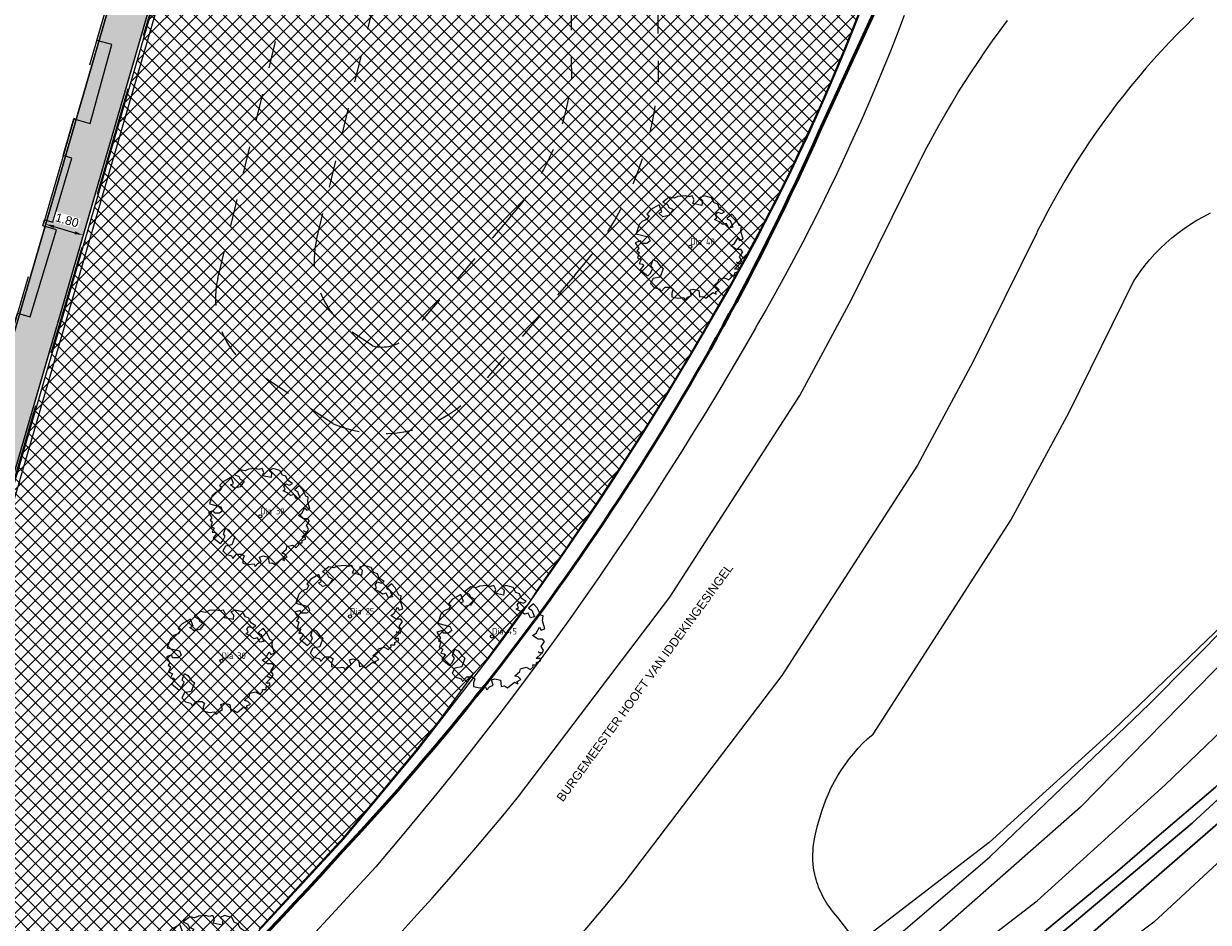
# Model space of a CAD drawing. Header units: metres. Extents: x 252743 to 254903, y 592696 to 593766.
# Tile 101 of 174: x 253934 to 253988, y 592910 to 592952. Entities that reach past the tile are written whole.
import ezdxf
from ezdxf.enums import TextEntityAlignment as Align
from ezdxf.lldxf.tags import DXFTag

# ---------------------------------------------------------------- set-up
doc = ezdxf.new("R2010")
doc.units = ezdxf.units.M
for name, pattern in [('DASHED', [19.05, 12.7, -6.35]), ('IMPORT-GR-PLANTSOEN-SO', [0]), ('IMPORT-KG-KADASTRAAL-SO _2_', [0]), ('IMPORT-KG-PERCEEL-SO _2_', [0]), ('JIS_02_1.2', [2.5, 1.25, -1.25])]:
    doc.linetypes.add(name, pattern=pattern)
for name, color, linetype, lineweight in [('132034000_dwg', 8, 'Continuous', 5), ('ALGEMEEN WERKGRENS', 10, 'FENCELINE1', 50), ('B-BH-GR-BEPLANTING_CULTUUR_BOSPLANTSOEN-G', 250, 'IMPORT-GR-PLANTSOEN-SO', 18), ('B-BH-KG-GRENS_KADASTRAAL-G', 250, 'IMPORT-KG-KADASTRAAL-SO _2_', 18), ('B-BH-KG-GRENS_PERCEEL-G', 250, 'IMPORT-KG-PERCEEL-SO _2_', 18), ('B-BH-OG-TERREIN_OEVER-G', 250, 'Continuous', 18), ('B-BH-OG-WATER-G', 250, 'Continuous', 18), ('B-BH-VH-GESLOTENVERHARDING-G', 250, 'Continuous', 18), ('B-BH-VH-HALFVERHARDING-G', 250, 'Continuous', 18), ('B-BH-VH-OPENVERHARDING-G', 250, 'Continuous', 18), ('B-WE-GR-BOOM-S1', 8, 'Continuous', 9), ('B-WE-GR-BOOM_STAMDIAMETER-T', 7, 'Continuous', 25)]:
    doc.layers.add(name, color=color, linetype=linetype, lineweight=lineweight)
for name, color, linetype in [('ALGEMEEN TEKST 200', 7, 'Continuous'), ('N-GR-ARC-GROENVOORZIENING-N', 82, 'Continuous'), ('N-WB-ARC-BETONTEGEL 30X30', 8, 'Continuous'), ('N-WB-BAND OPSLUITBAND 10x20', 7, 'DASHED'), ('N-WB-KANTVERHARDING', 2, 'Continuous'), ('N-WB-MAATVOERING-VERHARDINGEN', 7, 'Continuous')]:
    doc.layers.add(name, color=color, linetype=linetype)
doc.layers.add('B-WE-KG-GRENS_PERCEEL-G', color=7, linetype='KG-PERCEEL-SO', lineweight=18, true_color=0x00a6ff)
doc.layers.get('0').freeze()
doc.styles.add('N_STANDARD 200', font='arial.ttf', dxfattribs={"height": 0.4})
doc.styles.add('NLCS-ISO', font='txt')
doc.styles.get("Standard").update_dxf_attribs({"font": 'simplex.shx'})
doc.linetypes.add('FENCELINE1', pattern='A,6.35,-2.54,[133,ltypeshp.shx,S=2.54,R=0,X=-2.54,Y=0],-2.54,25.4', length=36.83)
tags = doc.linetypes.add('KG-PERCEEL-SO', pattern='A,5.5,-2,["P",Standard,S=1.8,R=0,X=-0.5,Y=-0.9],-2,5.5,-2,[5,NLCS.SHX,S=0.75,R=0,X=0,Y=0],-2', length=19).pattern_tags.tags
tags[6] = DXFTag(74, 10)
doc.dimstyles.new('N_DIMENSION 200', dxfattribs={"dimtxt": 0.4, "dimasz": 0.4, "dimexe": 0.125, "dimexo": 0.125, "dimgap": 0.25, "dimtad": 1, "dimzin": 3, "dimdsep": 46, "dimtxsty": 'N_STANDARD 200', "dimcen": 0, "dimazin": 3, "dimtfac": 1, "dimtix": 1, "dimtmove": 2, "dimatfit": 3, "dimfxl": 0.125, "dimfxlon": 1, "dimtfill": 1, "dimtolj": 1, "dimtzin": 0, "dimarcsym": 0})

# ---------------------------------------------------------------- blocks, each defined once
blk = doc.blocks.new('*D451')
at = {"layer": 'Defpoints', "color": 0, "transparency": 16777216}
for p in [(253934.728, 592942.593), (253936.456, 592942.091), (253936.456, 592942.091)]:
    blk.add_point(p, dxfattribs=at)
at = {"layer": 'N-WB-MAATVOERING-VERHARDINGEN', "color": 0, "lineweight": -2, "transparency": 16777216}
for p, q in [((253934.728, 592942.593), (253934.693, 592942.473)), ((253935.112, 592942.482), (253936.072, 592942.202)), ((253936.456, 592942.091), (253936.421, 592941.971))]:
    blk.add_line(p, q, dxfattribs=at)
at = {"layer": 'N-WB-MAATVOERING-VERHARDINGEN', "color": 0, "transparency": 16777216}
for points in [[(253935.13, 592942.546), (253935.093, 592942.418), (253934.728, 592942.593)], [(253936.09, 592942.266), (253936.053, 592942.138), (253936.456, 592942.091)]]:
    blk.add_solid(points, dxfattribs=at)
at = {"layer": 'N-WB-MAATVOERING-VERHARDINGEN', "color": 0, "transparency": 16777216, "insert": (253935.719, 592942.778), "char_height": 0.4, "attachment_point": 5, "rotation": 343.7844, "style": 'N_STANDARD 200', "bg_fill": 3, "box_fill_scale": 1.1, "bg_fill_color": 256, "bg_fill_true_color": 13158600, "bg_fill_transparency": 0}
blk.add_mtext('\\A1;1.80', dxfattribs=at)
blk = doc.blocks.new('SGR-BOOM_06_ST')
at = {"linetype": 'Continuous', "flags": 128}
blk.add_lwpolyline([(2.7, 3.52), (2.53, 3.94), (2.2, 4.06), (1.94, 4.52), (1.27, 4.69), (0.86, 4.52), (1.11, 4.27), (1.06, 3.81), (0.23, 3.98), (0.35, 4.32), (0.18, 4.69), (-0.15, 4.61), (-0.49, 4.69), (-1.15, 4.65), (-1.49, 4.48), (-1.95, 4.57), (-2.54, 4.11), (-2.12, 3.9), (-1.99, 3.64), (-1.58, 3.44), (-1.99, 2.89), (-2.54, 2.77), (-2.92, 3.1), (-2.62, 3.22), (-2.87, 3.86), (-3.63, 3.43), (-4, 3.02), (-3.79, 2.85), (-4, 2.51), (-4.42, 2.35), (-4.72, 2.05), (-5.01, 1.21), (-3.88, 0.92), (-3.71, 0.54), (-4, 0.29), (-4.51, 0.29), (-4.6, 0.56), (-5.09, 0.38), (-4.76, -0.17), (-4.93, -0.38), (-4.72, -0.54), (-4.88, -1.01), (-4.53, -1.18), (-4.72, -1.55), (-4.42, -1.59), (-4.29, -1.71), (-4.62, -2.11), (-3.92, -2.68), (-3.67, -2.43), (-3.46, -1.97), (-3.63, -1.76), (-3.42, -1.17), (-3.12, -1.34), (-2.79, -1.76), (-2.5, -2.01), (-2.79, -2.81), (-3.42, -2.93), (-3.67, -3.39), (-3.33, -3.77), (-2.83, -3.9), (-2.77, -4.02), (-2.71, -4.15), (-2.33, -3.73), (-1.83, -3.73), (-1.57, -3.9), (-1.7, -4.27), (-1.7, -4.61), (-1.15, -4.74), (-0.61, -4.69), (-0.49, -4.94), (-0.23, -4.65), (0.1, -4.48), (-0.06, -4.01), (0.27, -3.9), (0.77, -4.02), (0.86, -4.61), (1.15, -4.57), (1.44, -4.74), (2.07, -4.23), (2.37, -4.36), (2.32, -4.15), (2.66, -3.98), (2.41, -3.73), (2.11, -3.64), (2.57, -3.23), (2.62, -2.98), (3.16, -2.85), (3.54, -3.06), (3.79, -2.81), (3.77, -2.63), (4.12, -2.63), (4.12, -2.39), (4.46, -2.26), (4.46, -2.05), (4.08, -2.05), (4.54, -1.59), (4.25, -1.42), (4.63, -1.55), (4.75, -1.26), (4.54, -0.92), (4.84, -0.46), (4.67, -0.25), (4.25, -0.25), (3.75, 0.08), (4.08, 0.29), (4.38, 0.84), (4.54, 0.59), (4.88, 0.71), (4.67, 1.43), (4.71, 1.89), (4.5, 1.97), (4.16, 2.64), (3.83, 3.01), (3.37, 2.6), (3.66, 2.43), (3.91, 1.8), (3.54, 1.72), (3.33, 2.14), (2.99, 2.05), (2.66, 2.31), (2.24, 2.51), (2.45, 2.68), (2.32, 2.93), (2.53, 3.18), (2.87, 3.06), (3.16, 3.23)], close=True, dxfattribs=at)
blk.add_circle((0, 0), 0.15)
at = {"layer": 'B-WE-GR-BOOM_STAMDIAMETER-T', "style": 'NLCS-ISO'}
blk.add_attdef('STAMDIAMETER', text='', height=0.3, dxfattribs=at).set_placement((0, 0), align=Align.BOTTOM_LEFT)
blk = doc.blocks.new('132034000_dwg_GWW-CAD Brk tekening 12A-1381409-Plot dakaanzicht')
at = {"layer": 'B-BH-KG-GRENS_KADASTRAAL-G', "color": 253, "linetype": 'Continuous', "lineweight": 9, "flags": 128}
blk.add_lwpolyline([(253989387, 592916593), (253987614, 592914963), (253981896, 592910145), (253976076, 592905503), (253966490, 592897941), (253957813, 592891814), (253943426, 592882218), (253942182, 592879655), (253935811, 592874777)], dxfattribs=at)
at = {"layer": 'B-BH-KG-GRENS_PERCEEL-G', "color": 253, "linetype": 'Continuous', "lineweight": 9, "flags": 128}
blk.add_lwpolyline([(253943426, 592882218), (253957813, 592891814), (253966490, 592897941), (253976076, 592905503), (253981896, 592910145), (253987614, 592914963), (253989387, 592916593)], dxfattribs=at)
blk = doc.blocks.new('132034000_dwg_GWW-CAD Bgt tekening 12A-1381416-Plot dakaanzicht')
at = {"layer": 'B-BH-GR-BEPLANTING_CULTUUR_BOSPLANTSOEN-G', "color": 253, "linetype": 'Continuous', "lineweight": 9, "flags": 128}
blk.add_lwpolyline([(253989054, 592924132), (253984012, 592919291), (253978251, 592914066), (253972194, 592909418), (253971281, 592910608), (253971089, 592910826), (253970977, 592910968), (253970870, 592911115), (253970770, 592911266), (253970707, 592911369), (253970647, 592911473), (253970589, 592911579), (253970534, 592911687), (253970483, 592911796), (253970434, 592911906), (253970389, 592912018), (253970346, 592912131), (253970307, 592912245), (253970271, 592912360), (253970238, 592912477), (253970208, 592912594), (253970152, 592912893), (253970132, 592913071), (253970121, 592913250), (253970119, 592913394), (253970122, 592913537), (253970129, 592913680), (253970141, 592913823), (253970158, 592913966), (253970184, 592914145), (253970216, 592914324), (253970273, 592914592), (253970339, 592914858), (253970439, 592915209), (253970547, 592915557), (253970717, 592916034), (253970839, 592916324), (253970973, 592916609), (253971118, 592916889), (253971274, 592917162), (253971442, 592917428), (253971620, 592917688), (253971809, 592917940), (253972007, 592918185), (253972216, 592918420), (253972434, 592918648), (253972661, 592918866), (253972897, 592919074), (253979253, 592928937), (253981944, 592933928), (253984929, 592939976), (253985220, 592940401), (253985436, 592940685), (253985663, 592940959), (253985901, 592941224), (253986150, 592941479), (253986409, 592941723), (253986678, 592941957), (253986956, 592942180), (253987242, 592942392), (253987538, 592942591), (253987840, 592942779), (253988151, 592942954), (253988468, 592943116)], dxfattribs=at)
at = {"layer": 'B-BH-OG-TERREIN_OEVER-G', "color": 253, "lineweight": 9, "flags": 128}
for points in [[(253931428, 592874777), (253934175, 592877148), (253943685, 592884480), (253958434, 592894944), (253959822, 592895825), (253967503, 592901204), (253974304, 592906641), (253980475, 592911377), (253986379, 592916732), (253989387, 592919621)], [(253989387, 592917308), (253988699, 592916629), (253985885, 592914226), (253984181, 592912749), (253976732, 592906604), (253970611, 592901996), (253966253, 592898530), (253962430, 592895774), (253957124, 592892429), (253949162, 592886839), (253946112, 592884654), (253942883, 592882272), (253938386, 592878668), (253933825, 592874777)], [(253951117, 592874777), (253948779, 592877393), (253945804, 592880524), (253945273, 592881455), (253945174, 592881712), (253945155, 592881929), (253945215, 592882147), (253945552, 592882581), (253947950, 592884570), (253950724, 592886894), (253954170, 592889414), (253956843, 592891205), (253960704, 592893467), (253963971, 592895453), (253967556, 592897993), (253973222, 592902700), (253977995, 592906185), (253982908, 592909827), (253988694, 592914850), (253989387, 592915454)], [(253989387, 592913675), (253985853, 592910392), (253978359, 592904755), (253962692, 592893021), (253961940, 592892458), (253960432, 592891882), (253960094, 592891655), (253947069, 592882914), (253946223, 592881954), (253947222, 592880610), (253953108, 592874777)]]:
    blk.add_lwpolyline(points, dxfattribs=at)
at = {"layer": 'B-BH-OG-WATER-G', "color": 253, "lineweight": 9, "flags": 128}
for points in [[(253933825, 592874777), (253938386, 592878668), (253942883, 592882272), (253946112, 592884654), (253949162, 592886839), (253957124, 592892429), (253962430, 592895774), (253966253, 592898530), (253970611, 592901996), (253976732, 592906604), (253984181, 592912749), (253985885, 592914226), (253988699, 592916629), (253989387, 592917308)], [(253989387, 592915454), (253988694, 592914850), (253982908, 592909827), (253977995, 592906185), (253973222, 592902700), (253967556, 592897993), (253963971, 592895453), (253960704, 592893467), (253956843, 592891205), (253954170, 592889414), (253950724, 592886894), (253947950, 592884570), (253945552, 592882581), (253945215, 592882147), (253945155, 592881929), (253945174, 592881712), (253945273, 592881455), (253945804, 592880524), (253948779, 592877393), (253951117, 592874777)]]:
    blk.add_lwpolyline(points, dxfattribs=at)
at = {"layer": 'B-BH-VH-GESLOTENVERHARDING-G', "color": 253, "lineweight": 9, "flags": 128}
for points in [[(253974944, 592931482), (253968694, 592921782), (253961404, 592912192), (253960676, 592911315), (253959943, 592910442), (253959203, 592909575)], [(253951183, 592909988), (253951874, 592910745), (253952559, 592911509), (253953238, 592912277), (253953910, 592913051), (253954577, 592913830), (253955238, 592914613), (253955893, 592915403), (253956541, 592916197), (253963528, 592925396), (253969513, 592934685), (253971906, 592939122), (253975032, 592945443), (253975120, 592945617), (253975385, 592946132), (253975657, 592946642), (253975936, 592947149), (253976222, 592947652), (253976515, 592948151), (253976815, 592948646), (253977122, 592949137), (253977435, 592949623), (253977755, 592950105), (253978082, 592950583), (253978415, 592951056), (253978755, 592951524), (253979101, 592951988)], [(253987685, 592952108), (253987304, 592951735), (253986928, 592951356), (253986558, 592950971), (253986193, 592950581), (253985835, 592950186), (253985483, 592949785), (253985136, 592949379), (253984796, 592948968), (253984462, 592948552), (253984134, 592948131), (253983813, 592947705), (253983498, 592947274), (253983189, 592946838), (253982887, 592946398), (253982592, 592945954), (253982303, 592945505), (253982021, 592945052), (253981746, 592944594), (253981478, 592944133), (253981217, 592943667), (253980962, 592943198), (253980715, 592942725), (253980475, 592942249), (253980446, 592942189), (253977500, 592936222), (253974944, 592931482)]]:
    blk.add_lwpolyline(points, dxfattribs=at)
at = {"layer": 'B-BH-VH-HALFVERHARDING-G', "color": 253, "lineweight": 9, "flags": 128}
for points in [[(253927162, 592874777), (253933998, 592879973), (253943411, 592887755), (253948740, 592891857), (253955582, 592896677), (253962090, 592900752), (253969982, 592906297), (253978292, 592913419), (253985653, 592920462), (253989387, 592924230)], [(253989387, 592922754), (253982466, 592915696), (253973876, 592908138), (253968136, 592903588), (253958577, 592897079), (253950895, 592892058), (253939341, 592883150), (253928613, 592874777)]]:
    blk.add_lwpolyline(points, dxfattribs=at)
at = {"layer": 'B-BH-VH-OPENVERHARDING-G', "color": 253, "lineweight": 9, "flags": 128}
for points in [[(253945210, 592970988), (253927524, 592910172), (253925805, 592912271), (253927137, 592916851), (253927278, 592916812), (253928329, 592920600), (253928235, 592920626), (253929677, 592925733), (253930288, 592927868), (253933431, 592938493), (253934018, 592938317), (253935224, 592942337), (253934603, 592942523), (253934683, 592942800), (253935062, 592942688), (253935937, 592945639), (253935543, 592945756), (253936035, 592947447), (253936778, 592947240), (253937790, 592950878), (253937089, 592951073), (253939979, 592961009)], [(253942450, 592907701), (253948497, 592914251), (253951898, 592918348), (253955176, 592922583), (253955844, 592923484), (253956506, 592924390), (253957161, 592925301), (253957810, 592926216), (253958451, 592927136), (253959087, 592928060), (253959716, 592928989), (253960338, 592929923), (253960954, 592930860), (253961563, 592931803), (253962165, 592932749), (253962760, 592933700), (253963349, 592934655), (253963931, 592935614), (253964505, 592936577), (253965074, 592937545), (253965635, 592938516), (253965834, 592938865), (253966269, 592939624), (253966697, 592940386), (253967118, 592941152), (253967532, 592941922), (253967939, 592942696), (253968339, 592943474), (253968732, 592944255), (253969118, 592945040), (253969496, 592945828), (253969867, 592946620), (253970231, 592947415), (253970588, 592948213), (253970937, 592949015), (253971279, 592949819), (253971614, 592950627), (253971941, 592951438), (253972260, 592952252)], [(253974339, 592952226), (253974023, 592951402), (253973699, 592950582), (253973368, 592949764), (253973029, 592948949), (253972683, 592948138), (253972330, 592947329), (253971969, 592946524), (253971601, 592945722), (253971226, 592944924), (253970844, 592944129), (253970454, 592943337), (253970057, 592942549), (253969653, 592941765), (253969242, 592940984), (253968824, 592940207), (253968399, 592939434), (253967967, 592938665), (253967528, 592937900), (253967469, 592937797), (253966907, 592936820), (253966339, 592935847), (253965763, 592934877), (253965180, 592933912), (253964591, 592932951), (253963995, 592931995), (253963392, 592931042), (253962782, 592930094), (253962165, 592929150), (253961542, 592928210), (253960912, 592927276), (253960276, 592926345), (253959633, 592925419), (253958984, 592924498), (253958327, 592923581), (253957665, 592922669), (253956996, 592921762), (253956320, 592920859), (253955639, 592919961), (253954950, 592919068), (253954256, 592918180), (253953555, 592917297), (253952848, 592916419), (253952135, 592915546), (253951415, 592914678), (253950690, 592913816), (253949958, 592912958), (253943825, 592906316)]]:
    blk.add_lwpolyline(points, dxfattribs=at)
blk = doc.blocks.new('132034000_dwg-1357416-Plot dakaanzicht')
for name in ['132034000_dwg_GWW-CAD Brk tekening 12A-1381409-Plot dakaanzicht', '132034000_dwg_GWW-CAD Bgt tekening 12A-1381416-Plot dakaanzicht']:
    blk.add_blockref(name, (0, 0))

msp = doc.modelspace()

# ---------------------------------------------------------------- hatches: boundary and pattern name
at = {"layer": 'N-WB-ARC-BETONTEGEL 30X30'}
h = msp.add_hatch(dxfattribs=at)
h.set_pattern_fill('AR-B88', color=256, scale=0.002, angle=73.7, style=0)
h.set_pattern_definition([(73.7, (253944.78337, 592970.7248), (-0.3900649, 0.114063), []), (163.7, (253944.78337, 592970.72481), (-0.44709635, -0.0809695), [0.4064, -0.4064])])
h.paths.add_polyline_path([(253944.783, 592970.725), (253927.231, 592910.372), (253926.558, 592908.068), (253924.829, 592908.568), (253925.364, 592910.396), (253942.555, 592969.508), (253943.066, 592971.234)])

# ---------------------------------------------------------------- linework, layer by layer
at = {"layer": 'ALGEMEEN WERKGRENS', "ltscale": 0.3}
msp.add_lwpolyline([(253983.948, 592985.984), (253988.356, 592968.321, 0.128947), (253974.268, 592955.251), (253970.42, 592946.86, -0.083785), (253948.449, 592913.715, -0.090259), (253907.253, 592881.588, -0.15603), (253824.23, 592866.907), (253796.762, 592870.057), (253704.006, 592881.266), (253656.435, 592886.703), (253655.952, 592882.139), (253632.241, 592884.776), (253632.842, 592889.399), (253559.131, 592897.409), (253563.346, 592914.795), (253595.548, 592909.737), (253609.743, 592910.353), (253615.994, 592914.937), (253624.665, 592952.498), (253653.936, 592964.341), (253680.397, 593069.451), (253685.732, 593068.089)], format="xyb", dxfattribs=at)
at = {"layer": 'N-GR-ARC-GROENVOORZIENING-N'}
msp.add_lwpolyline([(253935.058, 592901.052), (253927.397, 592910.405), (253944.969, 592970.826)], dxfattribs=at)
at = {"layer": 'N-WB-ARC-BETONTEGEL 30X30'}
msp.add_lwpolyline([(253944.783, 592970.725), (253927.231, 592910.372), (253926.558, 592908.068), (253924.829, 592908.568), (253925.364, 592910.396), (253942.555, 592969.508), (253943.066, 592971.234)], close=True, dxfattribs=at)
at = {"layer": 'N-WB-BAND OPSLUITBAND 10x20', "ltscale": 0.4}
msp.add_line((253944.907, 592970.792), (253927.342, 592910.394), dxfattribs=at)
msp.add_lwpolyline([(253942.431, 592969.44), (253925.296, 592910.52)], dxfattribs=at)
at = {"layer": 'N-WB-KANTVERHARDING'}
msp.add_line((253944.783, 592970.725), (253927.197, 592910.255), dxfattribs=at)
msp.add_lwpolyline([(253942.555, 592969.508), (253925.364, 592910.396)], dxfattribs=at)
at = {"layer": 'N-WB-KANTVERHARDING', "linetype": 'JIS_02_1.2'}
for points in [[(253951.089, 592964.917, -0.294783), (253958.934, 592964.897, -0.237262), (253962.96, 592955.133), (253962.983, 592949.148, -0.164081), (253959.153, 592940.263), (253954.337, 592934.632, -0.305023), (253947.997, 592933.379), (253943.933, 592936.129, -0.280008), (253942.676, 592940.089), (253947.657, 592960.565, -0.173161)], [(253953.233, 592961.54, -0.275578), (253956.541, 592961.67, -0.23173), (253958.959, 592955.291), (253958.982, 592949.317, -0.161494), (253956.148, 592942.904), (253951.425, 592937.38, -0.245767), (253949.815, 592936.979), (253948.872, 592937.617, -0.313293), (253947.227, 592941.875), (253951.496, 592959.424, -0.165748)]]:
    msp.add_lwpolyline(points, format="xyb", close=True, dxfattribs=at)

# ---------------------------------------------------------------- block references
at = {"layer": '132034000_dwg', "color": 253, "lineweight": 9, "xscale": 0.001, "yscale": 0.001, "zscale": 0.001}
msp.add_blockref('132034000_dwg-1357416-Plot dakaanzicht', (0, 0), dxfattribs=at)
at = {"layer": 'B-WE-GR-BOOM-S1'}
ref = msp.add_blockref('SGR-BOOM_06_ST', (253964.47, 592941.551, -0.267), dxfattribs=dict(at, xscale=0.5, yscale=0.5, zscale=0.5))
ref.add_attrib('STAMDIAMETER', 'Dia 40', dxfattribs={"layer": 'B-WE-GR-BOOM_STAMDIAMETER-T', "height": 0.3, "style": 'NLCS-ISO'}).set_placement((253964.47, 592941.551, -0.267), align=Align.BOTTOM_LEFT)
ref = msp.add_blockref('SGR-BOOM_06_ST', (253944.631, 592929.121, 0.372), dxfattribs=dict(at, xscale=0.46875, yscale=0.46875, zscale=0.46875))
ref.add_attrib('STAMDIAMETER', 'Dia 30', dxfattribs={"layer": 'B-WE-GR-BOOM_STAMDIAMETER-T', "height": 0.3, "style": 'NLCS-ISO'}).set_placement((253944.631, 592929.121, 0.372), align=Align.BOTTOM_LEFT)
ref = msp.add_blockref('SGR-BOOM_06_ST', (253948.772, 592924.501, -0.114), dxfattribs=dict(at, xscale=0.5, yscale=0.5, zscale=0.5))
ref.add_attrib('STAMDIAMETER', 'Dia 25', dxfattribs={"layer": 'B-WE-GR-BOOM_STAMDIAMETER-T', "height": 0.3, "style": 'NLCS-ISO'}).set_placement((253948.772, 592924.501, -0.114), align=Align.BOTTOM_LEFT)
ref = msp.add_blockref('SGR-BOOM_06_ST', (253955.321, 592923.578, -0.247), dxfattribs=dict(at, xscale=0.5, yscale=0.5, zscale=0.5))
ref.add_attrib('STAMDIAMETER', 'Dia 45', dxfattribs={"layer": 'B-WE-GR-BOOM_STAMDIAMETER-T', "height": 0.3, "style": 'NLCS-ISO'}).set_placement((253955.321, 592923.578, -0.247), align=Align.BOTTOM_LEFT)
ref = msp.add_blockref('SGR-BOOM_06_ST', (253942.845, 592922.447, -0.354), dxfattribs=dict(at, xscale=0.5, yscale=0.5, zscale=0.5))
ref.add_attrib('STAMDIAMETER', 'Dia 30', dxfattribs={"layer": 'B-WE-GR-BOOM_STAMDIAMETER-T', "height": 0.3, "style": 'NLCS-ISO'}).set_placement((253942.845, 592922.447, -0.354), align=Align.BOTTOM_LEFT)
ref = msp.add_blockref('SGR-BOOM_06_ST', (253942.35, 592908.355, -0.365), dxfattribs=dict(at, xscale=0.5, yscale=0.5, zscale=0.55))
ref.add_attrib('STAMDIAMETER', 'Dia 40', dxfattribs={"layer": 'B-WE-GR-BOOM_STAMDIAMETER-T', "height": 0.3, "style": 'NLCS-ISO'}).set_placement((253942.35, 592908.355, -0.365), align=Align.BOTTOM_LEFT)

# ---------------------------------------------------------------- next in the draw order: texts
at = {"layer": 'ALGEMEEN TEKST 200', "insert": (253958.268, 592916.155), "char_height": 0.4, "width": 13.73483, "attachment_point": 1, "rotation": 53.9461, "style": 'N_STANDARD 200', "bg_fill": 3, "box_fill_scale": 1.5, "bg_fill_color": 256, "bg_fill_transparency": 0}
msp.add_mtext('BURGEMEESTER HOOFT VAN IDDEKINGESINGEL', dxfattribs=at)

# ---------------------------------------------------------------- next in the draw order: hatches: boundary and pattern name
at = {"layer": 'N-GR-ARC-GROENVOORZIENING-N'}
h = msp.add_hatch(dxfattribs=at)
h.set_pattern_fill('ANSI37', color=256, scale=0.15)
edge = h.paths.add_edge_path()
edge.add_line((253915.232, 592989.988), (253915.232, 592989.989))
edge.add_line((253915.232, 592989.989), (253915.892, 592992.237))
edge.add_line((253915.892, 592992.237), (253916.007, 592992.627))
edge.add_arc((253921.537, 592991.053), 5.75, 72.7341, 164.1214, ccw=False)
edge.add_line((253923.244, 592996.544), (253937.166, 592992.427))
edge.add_line((253937.166, 592992.427), (253944.309, 592990.145))
edge.add_line((253944.309, 592990.145), (253948.927, 592988.664))
edge.add_line((253948.927, 592988.664), (253958.954, 592985.449))
edge.add_line((253958.954, 592985.449), (253969.203, 592982.166))
edge.add_line((253969.203, 592982.166), (253979.223, 592978.96))
edge.add_line((253979.223, 592978.96), (253980.12, 592978.673))
edge.add_line((253980.12, 592978.673), (253979.506, 592976.752))
edge.add_line((253979.506, 592976.752), (253983.842, 592975.357))
edge.add_line((253983.842, 592975.357), (253986.945, 592972.231))
edge.add_line((253986.945, 592972.231), (253988.101, 592968.399))
edge.add_line((253988.101, 592968.399), (253984.282, 592966.235))
edge.add_line((253984.282, 592966.235), (253981.708, 592964.592))
edge.add_line((253981.708, 592964.592), (253980.027, 592963.192))
edge.add_line((253980.027, 592963.192), (253978.633, 592961.746))
edge.add_line((253978.633, 592961.746), (253976.561, 592959.37))
edge.add_line((253976.561, 592959.37), (253973.99, 592956.369))
edge.add_line((253973.99, 592956.369), (253973.29, 592955.184))
edge.add_line((253973.29, 592955.184), (253972.831, 592953.905))
edge.add_line((253972.831, 592953.905), (253972.213, 592952.27))
edge.add_line((253972.213, 592952.27), (253971.568, 592950.646))
edge.add_line((253971.568, 592950.646), (253970.891, 592949.035))
edge.add_line((253970.891, 592949.035), (253970.364, 592947.834))
edge.add_line((253970.364, 592947.834), (253970.004, 592947.038))
edge.add_line((253970.004, 592947.038), (253969.451, 592945.849))
edge.add_line((253969.451, 592945.849), (253969.073, 592945.062))
edge.add_line((253969.073, 592945.062), (253968.687, 592944.277))
edge.add_line((253968.687, 592944.277), (253968.095, 592943.108))
edge.add_line((253968.095, 592943.108), (253967.691, 592942.332))
edge.add_line((253967.691, 592942.332), (253966.864, 592940.793))
edge.add_line((253966.864, 592940.793), (253966.439, 592940.03))
edge.add_line((253966.439, 592940.03), (253965.791, 592938.89))
edge.add_line((253965.791, 592938.89), (253965.031, 592937.57))
edge.add_line((253965.031, 592937.57), (253964.462, 592936.602))
edge.add_line((253964.462, 592936.602), (253963.888, 592935.64))
edge.add_line((253963.888, 592935.64), (253963.306, 592934.681))
edge.add_line((253963.306, 592934.681), (253962.123, 592932.776))
edge.add_line((253962.123, 592932.776), (253961.404, 592931.649))
edge.add_line((253961.404, 592931.649), (253960.296, 592929.951))
edge.add_line((253960.296, 592929.951), (253958.728, 592927.626))
edge.add_line((253958.728, 592927.626), (253957.444, 592925.786))
edge.add_line((253957.444, 592925.786), (253957.019, 592925.118))
edge.add_line((253957.019, 592925.118), (253956.305, 592924.199))
edge.add_line((253956.305, 592924.199), (253955.137, 592922.614))
edge.add_line((253955.137, 592922.614), (253954.369, 592921.745))
edge.add_line((253954.369, 592921.745), (253952.927, 592919.759))
edge.add_line((253952.927, 592919.759), (253951.859, 592918.379))
edge.add_line((253951.859, 592918.379), (253950.159, 592916.331))
edge.add_line((253950.159, 592916.331), (253949.469, 592915.501))
edge.add_line((253949.469, 592915.501), (253948.459, 592914.284))
edge.add_line((253948.459, 592914.284), (253947.442, 592913.182))
edge.add_line((253947.442, 592913.182), (253946.875, 592912.568))
edge.add_line((253946.875, 592912.568), (253945.282, 592910.842))
edge.add_line((253945.282, 592910.842), (253944.581, 592910.083))
edge.add_line((253944.581, 592910.083), (253942.673, 592908.016))
edge.add_line((253942.673, 592908.016), (253942.415, 592907.737))
edge.add_line((253942.415, 592907.737), (253941.652, 592907.043))
edge.add_line((253941.652, 592907.043), (253940.611, 592906.097))
edge.add_line((253940.611, 592906.097), (253939.416, 592905.011))
edge.add_line((253939.416, 592905.011), (253938.208, 592903.914))
edge.add_line((253938.208, 592903.914), (253936.562, 592902.418))
edge.add_line((253936.562, 592902.418), (253935.058, 592901.052))
edge.add_line((253935.058, 592901.052), (253927.397, 592910.405))
edge.add_line((253927.397, 592910.405), (253944.969, 592970.826))
edge.add_line((253944.969, 592970.826), (253939.226, 592972.528))
edge.add_line((253939.226, 592972.528), (253942.143, 592981.882))
edge.add_line((253942.143, 592981.882), (253915.232, 592989.988))

# ---------------------------------------------------------------- next in the draw order: linework, layer by layer
at = {"layer": 'B-WE-KG-GRENS_PERCEEL-G', "ltscale": 0.5}
msp.add_lwpolyline([(253943.426, 592882.218), (253957.813, 592891.814), (253966.49, 592897.941), (253976.076, 592905.503), (253981.896, 592910.145), (253987.614, 592914.963), (253990.038, 592917.191), (253997.865, 592925.383), (254005.535, 592934.397), (254009.055, 592936.914), (254013.566, 592938.067), (254020.459, 592938.548), (254026.587, 592938.506)], dxfattribs=at)
at = {"layer": 'N-GR-ARC-GROENVOORZIENING-N'}
msp.add_lwpolyline([(253972.213, 592952.27), (253971.568, 592950.646), (253970.891, 592949.035), (253970.364, 592947.834), (253970.004, 592947.038), (253969.451, 592945.849), (253969.073, 592945.062), (253968.687, 592944.277), (253968.095, 592943.108), (253967.691, 592942.332), (253966.864, 592940.793), (253966.439, 592940.03), (253965.791, 592938.89), (253965.031, 592937.57), (253964.462, 592936.602), (253963.888, 592935.64), (253963.306, 592934.681), (253962.123, 592932.776), (253961.404, 592931.649), (253960.296, 592929.951), (253958.728, 592927.626), (253957.444, 592925.786), (253957.019, 592925.118), (253956.305, 592924.199), (253955.137, 592922.614), (253954.369, 592921.745), (253952.927, 592919.759), (253951.859, 592918.379), (253950.159, 592916.331), (253949.469, 592915.501), (253948.459, 592914.284), (253947.442, 592913.182), (253946.875, 592912.568), (253945.282, 592910.842), (253944.581, 592910.083)], dxfattribs=at)

# ---------------------------------------------------------------- next in the draw order: dimensions: what is measured, and where the dimension line sits
at = {"layer": 'N-WB-MAATVOERING-VERHARDINGEN'}
dim = msp.add_aligned_dim(p1=(253934.728, 592942.593), p2=(253936.456, 592942.091), distance=0, dimstyle='N_DIMENSION 200', override={"dimfxl": 0.0125}, dxfattribs=at)
dim.commit()
dim.dimension.update_dxf_attribs({"geometry": '*D451', "text_midpoint": (253935.719, 592942.778)})

doc.saveas('drawing.dxf')
